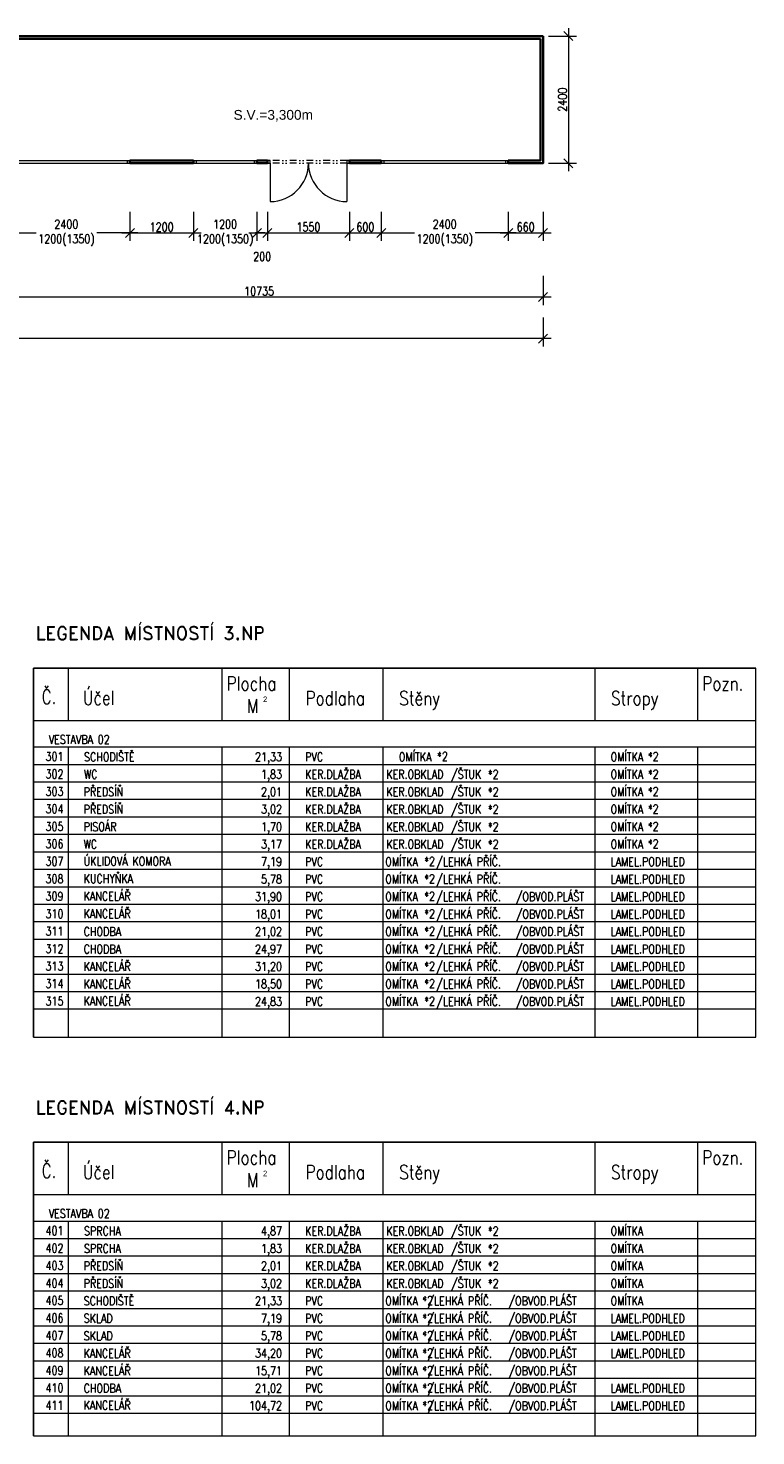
# Model space of a CAD drawing. Header units: millimetres. Extents: x -485339 to 286898, y -1189934 to 1602269.
# Tile 188 of 230: x 35078 to 48831, y -704807 to -678221. Entities that reach past the tile are written whole.
import ezdxf
from ezdxf.enums import TextEntityAlignment as Align

# ---------------------------------------------------------------- set-up
doc = ezdxf.new("R2010")
doc.units = ezdxf.units.MM
doc.header["$LTSCALE"] = 10
doc.linetypes.add('DĚLICÍ2', pattern=[15.875, 6.35, -3.175, 0, -3.175, 0, -3.175])
doc.layers.get('Defpoints').update_dxf_attribs({"lineweight": 0})
for name, color, linetype, lineweight, true_color in [('BOUR_DVEŘE', 7, 'Continuous', 18, 0x4ccd32), ('BOUR_OKNA', 7, 'Continuous', 18, 0x4ccd32), ('BOUR_ČÁRY_OBRYS', 7, 'Continuous', 35, 0x4ccd32), ('BOURÁNÍ_POPIS', 7, 'Continuous', 18, 0x4ccd32)]:
    doc.layers.add(name, color=color, linetype=linetype, lineweight=lineweight, true_color=true_color)
for name, color, linetype, lineweight in [('St__otvory_dveře', 40, 'Continuous', 18), ('St_otvory_okna', 40, 'Continuous', 18), ('St_popis', 250, 'Continuous', 18)]:
    doc.layers.add(name, color=color, linetype=linetype, lineweight=lineweight)
doc.styles.add('A_slabé', font='txt')
doc.styles.add('Andy', font='arial.ttf')
doc.styles.add('ROMANS', font='romans.shx', dxfattribs={"width": 0.8})
doc.styles.get("Standard").update_dxf_attribs({"font": 'simplex.shx', "width": 0.8})
doc.dimstyles.new('stavebníM100', dxfattribs={"dimtxt": 165, "dimasz": 170, "dimexe": 150, "dimexo": 100, "dimgap": 30, "dimtad": 1, "dimdec": 0, "dimtxsty": 'Standard', "dimblk": 'OBLIQUE', "dimcen": -2.5, "dimdle": 150, "dimclrd": 256, "dimclre": 256, "dimclrt": 256, "dimadec": 4, "dimazin": 0, "dimtfac": 1, "dimtdec": 0, "dimtmove": 2, "dimatfit": 3, "dimldrblk": 'OBLIQUE', "dimfxl": 400, "dimfxlon": 1, "dimlwd": -1, "dimlwe": -1, "dimarcsym": 0})

# ---------------------------------------------------------------- blocks, each defined once
blk = doc.blocks.new('_OBLIQUE')
at = {"color": 0, "linetype": 'ByBlock'}
blk.add_line((-0.5, -0.5), (0.5, 0.5), dxfattribs=at)
blk = doc.blocks.new('*D5464')
at = {"layer": 'BOURÁNÍ_POPIS'}
for p, q in [((34601, -681689), (34601, -682239)), ((37001, -681689), (37001, -682239)), ((34451, -682089), (35227, -682089)), ((37151, -682089), (36375, -682089))]:
    blk.add_line(p, q, dxfattribs=at)
at = {"layer": 'Defpoints', "color": 0}
for p in [(34601, -679991), (37001, -679991), (37001, -682089)]:
    blk.add_point(p, dxfattribs=at)
at = {"layer": 'BOURÁNÍ_POPIS', "linetype": 'ByBlock', "xscale": 170, "yscale": 170, "zscale": 170, "rotation": 180}
blk.add_blockref('_OBLIQUE', (34601, -682089), dxfattribs=at)
at = {"layer": 'BOURÁNÍ_POPIS', "linetype": 'ByBlock', "xscale": 170, "yscale": 170, "zscale": 170}
blk.add_blockref('_OBLIQUE', (37001, -682089), dxfattribs=at)
at = {"layer": 'BOURÁNÍ_POPIS', "insert": (35801, -682089), "char_height": 165, "attachment_point": 5}
blk.add_mtext('2400\\P1200(1350)', dxfattribs=at)
blk = doc.blocks.new('*D5465')
at = {"layer": 'BOURÁNÍ_POPIS'}
for p, q in [((37001, -681689), (37001, -682239)), ((38201, -681689), (38201, -682239)), ((36851, -682089), (38351, -682089))]:
    blk.add_line(p, q, dxfattribs=at)
at = {"layer": 'Defpoints', "color": 0}
for p in [(37001, -679991), (38201, -679991), (38201, -682089)]:
    blk.add_point(p, dxfattribs=at)
at = {"layer": 'BOURÁNÍ_POPIS', "linetype": 'ByBlock', "xscale": 170, "yscale": 170, "zscale": 170, "rotation": 180}
blk.add_blockref('_OBLIQUE', (37001, -682089), dxfattribs=at)
at = {"layer": 'BOURÁNÍ_POPIS', "linetype": 'ByBlock', "xscale": 170, "yscale": 170, "zscale": 170}
blk.add_blockref('_OBLIQUE', (38201, -682089), dxfattribs=at)
at = {"layer": 'BOURÁNÍ_POPIS', "insert": (37601, -681976), "char_height": 165, "attachment_point": 5}
blk.add_mtext('1200', dxfattribs=at)
blk = doc.blocks.new('*D5466')
at = {"layer": 'BOURÁNÍ_POPIS'}
for p, q in [((38201, -681689), (38201, -682239)), ((39401, -681689), (39401, -682239)), ((38051, -682089), (38227, -682089)), ((39551, -682089), (39375, -682089))]:
    blk.add_line(p, q, dxfattribs=at)
at = {"layer": 'Defpoints', "color": 0}
for p in [(38201, -679991), (39401, -679991), (39401, -682089)]:
    blk.add_point(p, dxfattribs=at)
at = {"layer": 'BOURÁNÍ_POPIS', "linetype": 'ByBlock', "xscale": 170, "yscale": 170, "zscale": 170, "rotation": 180}
blk.add_blockref('_OBLIQUE', (38201, -682089), dxfattribs=at)
at = {"layer": 'BOURÁNÍ_POPIS', "linetype": 'ByBlock', "xscale": 170, "yscale": 170, "zscale": 170}
blk.add_blockref('_OBLIQUE', (39401, -682089), dxfattribs=at)
at = {"layer": 'BOURÁNÍ_POPIS', "insert": (38801, -682089), "char_height": 165, "attachment_point": 5}
blk.add_mtext('1200\\P1200(1350)', dxfattribs=at)
blk = doc.blocks.new('*D5467')
at = {"layer": 'BOURÁNÍ_POPIS'}
for p, q in [((39401, -681689), (39401, -682239)), ((39601, -681689), (39601, -682239)), ((39251, -682089), (39751, -682089))]:
    blk.add_line(p, q, dxfattribs=at)
at = {"layer": 'Defpoints', "color": 0}
for p in [(39401, -679991), (39601, -679991), (39601, -682089)]:
    blk.add_point(p, dxfattribs=at)
at = {"layer": 'BOURÁNÍ_POPIS', "linetype": 'ByBlock', "xscale": 170, "yscale": 170, "zscale": 170, "rotation": 180}
blk.add_blockref('_OBLIQUE', (39401, -682089), dxfattribs=at)
at = {"layer": 'BOURÁNÍ_POPIS', "linetype": 'ByBlock', "xscale": 170, "yscale": 170, "zscale": 170}
blk.add_blockref('_OBLIQUE', (39601, -682089), dxfattribs=at)
at = {"layer": 'BOURÁNÍ_POPIS', "insert": (39501, -682531), "char_height": 165, "attachment_point": 5}
blk.add_mtext('200', dxfattribs=at)
blk = doc.blocks.new('*D5468')
at = {"layer": 'BOURÁNÍ_POPIS'}
for p, q in [((39601, -681689), (39601, -682239)), ((41151, -681689), (41151, -682239)), ((39451, -682089), (41301, -682089))]:
    blk.add_line(p, q, dxfattribs=at)
at = {"layer": 'Defpoints', "color": 0}
for p in [(39601, -679991), (41151, -679991), (41151, -682089)]:
    blk.add_point(p, dxfattribs=at)
at = {"layer": 'BOURÁNÍ_POPIS', "linetype": 'ByBlock', "xscale": 170, "yscale": 170, "zscale": 170, "rotation": 180}
blk.add_blockref('_OBLIQUE', (39601, -682089), dxfattribs=at)
at = {"layer": 'BOURÁNÍ_POPIS', "linetype": 'ByBlock', "xscale": 170, "yscale": 170, "zscale": 170}
blk.add_blockref('_OBLIQUE', (41151, -682089), dxfattribs=at)
at = {"layer": 'BOURÁNÍ_POPIS', "insert": (40376, -681976), "char_height": 165, "attachment_point": 5}
blk.add_mtext('1550', dxfattribs=at)
blk = doc.blocks.new('*D5469')
at = {"layer": 'BOURÁNÍ_POPIS'}
for p, q in [((41151, -681689), (41151, -682239)), ((41751, -681689), (41751, -682239)), ((41001, -682089), (41901, -682089))]:
    blk.add_line(p, q, dxfattribs=at)
at = {"layer": 'Defpoints', "color": 0}
for p in [(41151, -679991), (41751, -679991), (41751, -682089)]:
    blk.add_point(p, dxfattribs=at)
at = {"layer": 'BOURÁNÍ_POPIS', "linetype": 'ByBlock', "xscale": 170, "yscale": 170, "zscale": 170, "rotation": 180}
blk.add_blockref('_OBLIQUE', (41151, -682089), dxfattribs=at)
at = {"layer": 'BOURÁNÍ_POPIS', "linetype": 'ByBlock', "xscale": 170, "yscale": 170, "zscale": 170}
blk.add_blockref('_OBLIQUE', (41751, -682089), dxfattribs=at)
at = {"layer": 'BOURÁNÍ_POPIS', "insert": (41451, -681976), "char_height": 165, "attachment_point": 5}
blk.add_mtext('600', dxfattribs=at)
blk = doc.blocks.new('*D5470')
at = {"layer": 'BOURÁNÍ_POPIS'}
for p, q in [((41751, -681689), (41751, -682239)), ((44151, -681689), (44151, -682239)), ((41601, -682089), (42377, -682089)), ((44301, -682089), (43525, -682089))]:
    blk.add_line(p, q, dxfattribs=at)
at = {"layer": 'Defpoints', "color": 0}
for p in [(41751, -679991), (44151, -679991), (44151, -682089)]:
    blk.add_point(p, dxfattribs=at)
at = {"layer": 'BOURÁNÍ_POPIS', "linetype": 'ByBlock', "xscale": 170, "yscale": 170, "zscale": 170, "rotation": 180}
blk.add_blockref('_OBLIQUE', (41751, -682089), dxfattribs=at)
at = {"layer": 'BOURÁNÍ_POPIS', "linetype": 'ByBlock', "xscale": 170, "yscale": 170, "zscale": 170}
blk.add_blockref('_OBLIQUE', (44151, -682089), dxfattribs=at)
at = {"layer": 'BOURÁNÍ_POPIS', "insert": (42951, -682089), "char_height": 165, "attachment_point": 5}
blk.add_mtext('2400\\P1200(1350)', dxfattribs=at)
blk = doc.blocks.new('*D5471')
at = {"layer": 'BOURÁNÍ_POPIS'}
for p, q in [((44151, -681689), (44151, -682239)), ((44811, -681689), (44811, -682239)), ((44001, -682089), (44961, -682089))]:
    blk.add_line(p, q, dxfattribs=at)
at = {"layer": 'Defpoints', "color": 0}
for p in [(44151, -679991), (44811, -680016), (44811, -682089)]:
    blk.add_point(p, dxfattribs=at)
at = {"layer": 'BOURÁNÍ_POPIS', "linetype": 'ByBlock', "xscale": 170, "yscale": 170, "zscale": 170, "rotation": 180}
blk.add_blockref('_OBLIQUE', (44151, -682089), dxfattribs=at)
at = {"layer": 'BOURÁNÍ_POPIS', "linetype": 'ByBlock', "xscale": 170, "yscale": 170, "zscale": 170}
blk.add_blockref('_OBLIQUE', (44811, -682089), dxfattribs=at)
at = {"layer": 'BOURÁNÍ_POPIS', "insert": (44481, -681976), "char_height": 165, "attachment_point": 5}
blk.add_mtext('660', dxfattribs=at)
blk = doc.blocks.new('*D5472')
at = {"layer": 'BOURÁNÍ_POPIS'}
for p, q in [((34076, -682900), (34076, -683450)), ((44811, -682900), (44811, -683450)), ((44961, -683300), (33926, -683300))]:
    blk.add_line(p, q, dxfattribs=at)
at = {"layer": 'Defpoints', "color": 0}
for p in [(34076, -679966), (44811, -680016), (34076, -683300)]:
    blk.add_point(p, dxfattribs=at)
at = {"layer": 'BOURÁNÍ_POPIS', "linetype": 'ByBlock', "xscale": 170, "yscale": 170, "zscale": 170, "rotation": 180}
blk.add_blockref('_OBLIQUE', (34076, -683300), dxfattribs=at)
at = {"layer": 'BOURÁNÍ_POPIS', "linetype": 'ByBlock', "xscale": 170, "yscale": 170, "zscale": 170}
blk.add_blockref('_OBLIQUE', (44811, -683300), dxfattribs=at)
at = {"layer": 'BOURÁNÍ_POPIS', "insert": (39444, -683188), "char_height": 165, "attachment_point": 5}
blk.add_mtext('10735', dxfattribs=at)
blk = doc.blocks.new('*D5477')
at = {"layer": 'BOURÁNÍ_POPIS'}
for p, q in [((18681, -683683), (18681, -684233)), ((44811, -683683), (44811, -684233)), ((44961, -684083), (18531, -684083))]:
    blk.add_line(p, q, dxfattribs=at)
at = {"layer": 'Defpoints', "color": 0}
for p in [(18681, -680016), (44811, -680016), (18681, -684083)]:
    blk.add_point(p, dxfattribs=at)
at = {"layer": 'BOURÁNÍ_POPIS', "linetype": 'ByBlock', "xscale": 170, "yscale": 170, "zscale": 170, "rotation": 180}
blk.add_blockref('_OBLIQUE', (18681, -684083), dxfattribs=at)
at = {"layer": 'BOURÁNÍ_POPIS', "linetype": 'ByBlock', "xscale": 170, "yscale": 170, "zscale": 170}
blk.add_blockref('_OBLIQUE', (44811, -684083), dxfattribs=at)
at = {"layer": 'BOURÁNÍ_POPIS', "insert": (31746, -683970), "char_height": 165, "attachment_point": 5}
blk.add_mtext('26130', dxfattribs=at)
blk = doc.blocks.new('*D5478')
at = {"layer": 'BOURÁNÍ_POPIS'}
for p, q in [((45290, -678221), (45290, -680921)), ((44911, -678371), (45440, -678371)), ((44911, -680771), (45440, -680771))]:
    blk.add_line(p, q, dxfattribs=at)
at = {"layer": 'Defpoints', "color": 0}
for p in [(44811, -678371), (44811, -680771), (45290, -680771)]:
    blk.add_point(p, dxfattribs=at)
at = {"layer": 'BOURÁNÍ_POPIS', "linetype": 'ByBlock', "xscale": 170, "yscale": 170, "zscale": 170}
for p, rotation in [((45290, -678371), 90), ((45290, -680771), 270)]:
    blk.add_blockref('_OBLIQUE', p, dxfattribs=dict(at, rotation=rotation))
at = {"layer": 'BOURÁNÍ_POPIS', "insert": (45177, -679571), "char_height": 165, "attachment_point": 5, "rotation": 90}
blk.add_mtext('2400', dxfattribs=at)
blk = doc.blocks.new('G$C526E4547')
at = {"layer": 'St_otvory_okna', "color": 0, "ltscale": 2}
for points in [[(0, 0), (2400, 0)], [(50, 0), (50, -50)], [(2350, 0), (2350, -50)], [(0, -50), (2400, -50)]]:
    blk.add_lwpolyline(points, dxfattribs=at)
blk = doc.blocks.new('G$CB83B120F')
at = {"layer": 'St__otvory_dveře', "color": 0, "ltscale": 2}
for points in [[(0, 0), (50, 0), (50, 50), (0, 50)], [(1500, 0), (1550, 0), (1550, 50), (1500, 50)]]:
    blk.add_lwpolyline(points, close=True, dxfattribs=at)
at = {"layer": 'St__otvory_dveře', "color": 0, "linetype": 'DĚLICÍ2', "ltscale": 2}
for points in [[(1500, 50), (50, 50)], [(1500, 0), (50, 0)]]:
    blk.add_lwpolyline(points, dxfattribs=at)
at = {"layer": 'St__otvory_dveře', "color": 0, "ltscale": 2}
for points in [[(50, 0), (50, -725)], [(1500, 0), (1500, -725)]]:
    blk.add_lwpolyline(points, dxfattribs=at)
for centre, start, end in [((50, 0), 270, 0), ((1500, 0), 180, 270)]:
    blk.add_arc(centre, 725, start, end, dxfattribs=at)
blk = doc.blocks.new('G$C184F8D83')
at = {"layer": 'St_otvory_okna', "color": 0, "ltscale": 2}
for points in [[(0, 0), (1200, 0)], [(50, 0), (50, -50)], [(1150, 0), (1150, -50)], [(0, -50), (1200, -50)]]:
    blk.add_lwpolyline(points, dxfattribs=at)

msp = doc.modelspace()

# ---------------------------------------------------------------- linework, layer by layer
at = {"layer": 'BOUR_ČÁRY_OBRYS', "ltscale": 2}
for points in [[(18681.1, -678370.6), (44811.1, -678370.6)], [(34076.1, -678420.6), (44761.1, -678420.6)], [(44811.1, -678370.6), (44811.1, -680770.6), (44151.1, -680770.6), (44151.1, -680720.6), (44761.1, -680720.6), (44761.1, -678420.6)], [(37001.1, -680720.6), (37001.1, -680770.6)], [(37001.1, -680720.6), (38201.1, -680720.6)], [(37001.1, -680770.6), (38201.1, -680770.6)], [(38201.1, -680720.6), (38201.1, -680770.6)], [(39401.1, -680720.6), (39401.1, -680770.6)], [(39601.1, -680720.6), (39401.1, -680720.6)], [(39401.1, -680770.6), (39601.1, -680770.6)], [(39601.1, -680720.6), (39601.1, -680770.6)], [(41151.1, -680720.6), (41151.1, -680770.6)], [(41151.1, -680720.6), (41751.1, -680720.6)], [(41751.1, -680770.6), (41151.1, -680770.6)], [(41751.1, -680720.6), (41751.1, -680770.6)], [(44151.1, -680720.6), (44151.1, -680770.6)]]:
    msp.add_lwpolyline(points, dxfattribs=at)
at = {"layer": 'St_popis', "lineweight": 25}
for p, q in [((35180.4, -690305.5), (48831.3, -690305.5)), ((35180.4, -690305.5), (35180.4, -697277.6)), ((35180.4, -699260.1), (48831.3, -699260.1)), ((35180.4, -699260.1), (35180.4, -704807.3))]:
    msp.add_line(p, q, dxfattribs=at)
at = {"layer": 'St_popis'}
for p, q in [((35840.4, -691295.4), (35840.4, -690305.5)), ((38744.4, -691295.4), (38744.4, -690305.5)), ((40020.7, -691295.4), (40020.7, -690305.5)), ((41790.6, -691295.4), (41790.6, -690305.5)), ((45792, -691295.4), (45792, -690305.5)), ((47734.2, -691295.4), (47734.2, -690305.5)), ((48831.3, -691295.4), (48831.3, -690305.5)), ((35180.4, -691295.4), (48831.3, -691295.4)), ((48736.3, -691295.4), (48736.8, -691295.4)), ((48831.3, -697277.6), (48831.3, -691295.4)), ((35180.4, -691795.4), (48831.3, -691795.4)), ((35840.4, -697277.6), (35840.4, -691795.4)), ((38744.4, -697277.6), (38744.4, -691795.4)), ((40020.7, -697277.6), (40020.7, -691795.4)), ((45792, -697277.6), (45792, -691795.4)), ((47734.2, -697277.6), (47734.2, -691795.4)), ((35180.4, -692125.4), (48831.3, -692125.4)), ((35180.4, -692455.4), (47734.2, -692455.4)), ((35180.4, -692455.4), (48831.3, -692455.4)), ((35180.4, -692785.4), (48831.3, -692785.4)), ((35180.4, -693115.4), (48831.3, -693115.4)), ((35180.4, -693445.4), (48831.3, -693445.4)), ((35180.4, -693775.4), (48831.3, -693775.4)), ((35180.4, -697277.6), (48831.3, -697277.6)), ((35840.4, -700250.1), (35840.4, -699260.1)), ((38744.4, -700250.1), (38744.4, -699260.1)), ((40020.7, -700250.1), (40020.7, -699260.1)), ((41790.6, -700250.1), (41790.6, -699260.1)), ((45792, -700250.1), (45792, -699260.1)), ((47734.2, -700250.1), (47734.2, -699260.1)), ((48831.3, -700250.1), (48831.3, -699260.1)), ((35180.4, -700250.1), (48831.3, -700250.1)), ((48736.3, -700250.1), (48736.8, -700250.1)), ((48831.3, -704807.3), (48831.3, -700250.1)), ((35840.4, -704807.3), (35840.4, -700750.1)), ((38744.4, -704807.3), (38744.4, -700750.1)), ((47734.2, -704807.3), (47734.2, -700750.1)), ((35180.4, -701740), (48831.3, -701740)), ((35180.4, -702070), (48831.3, -702070)), ((35180.4, -704807.3), (48831.3, -704807.3))]:
    msp.add_line(p, q, dxfattribs=at)
at = {"layer": 'St_popis', "lineweight": 15}
for p, q in [((41790.6, -697277.6), (41790.6, -691795.4)), ((35180.4, -694105.4), (48831.3, -694105.4)), ((35180.4, -694435.3), (48831.3, -694435.3)), ((35180.4, -694765.3), (48831.3, -694765.3)), ((35180.4, -695095.3), (48831.3, -695095.3)), ((35180.4, -695425.3), (48831.3, -695425.3)), ((35180.4, -695755.3), (48831.3, -695755.3)), ((35180.4, -696085.3), (48831.3, -696085.3)), ((35180.4, -696415.3), (48831.3, -696415.3)), ((35180.4, -696745.2), (48831.3, -696745.2)), ((35180.4, -700750.1), (48831.3, -700750.1)), ((40020.7, -704807.3), (40020.7, -700750.1)), ((41790.6, -704807.3), (41790.6, -700750.1)), ((45792, -704807.3), (45792, -700750.1)), ((35180.4, -701080.1), (48831.3, -701080.1)), ((35180.4, -701410.1), (47734.2, -701410.1)), ((35180.4, -701410.1), (48831.3, -701410.1)), ((35180.4, -702400), (48831.3, -702400)), ((35180.4, -702730), (48831.3, -702730)), ((35180.4, -703060), (48831.3, -703060)), ((35180.4, -703390), (48831.3, -703390)), ((35180.4, -703720), (48831.3, -703720)), ((35180.4, -704049.9), (48831.3, -704049.9)), ((35180.4, -704379.9), (48831.3, -704379.9))]:
    msp.add_line(p, q, dxfattribs=at)

# ---------------------------------------------------------------- block references
at = {"layer": 'BOUR_DVEŘE', "ltscale": 2}
msp.add_blockref('G$CB83B120F', (39601.1, -680770.6), dxfattribs=at)
at = {"layer": 'BOUR_OKNA', "ltscale": 2}
for name, p in [('G$C526E4547', (34601.1, -680720.6)), ('G$C184F8D83', (38201.1, -680720.6)), ('G$C526E4547', (41751.1, -680720.6))]:
    msp.add_blockref(name, p, dxfattribs=at)

# ---------------------------------------------------------------- texts
at = {"layer": 'BOURÁNÍ_POPIS', "ltscale": 2, "style": 'Andy'}
msp.add_text('S.V.=3,300m', height=185, dxfattribs=at).set_placement((38960.1, -679950.4))
at = {"layer": 'BOURÁNÍ_POPIS', "lineweight": 15, "style": 'ROMANS', "width": 0.8}
for s, height, p in [('*2', 165, (42806.8, -692055.8)), ('*2', 165, (46792.2, -692060.5)), ('KER.DLAŽBA', 165, (40314.2, -692396.4)), ('KER.OBKLAD', 165, (41846.9, -692396.4)), ('*2', 165, (43766.7, -692396.4)), ('*2', 165, (46792.2, -692390.5)), ('KER.DLAŽBA', 165, (40314.2, -692726.3)), ('KER.OBKLAD', 165, (41846.9, -692726.3)), ('*2', 165, (43766.7, -692726.3)), ('*2', 165, (46792.2, -692720.5)), ('KER.DLAŽBA', 165, (40314.2, -693056.3)), ('KER.OBKLAD', 165, (41846.9, -693056.3)), ('*2', 165, (43766.7, -693056.3)), ('*2', 165, (46792.2, -693050.5)), ('KER.DLAŽBA', 165, (40314.2, -693386.3)), ('KER.OBKLAD', 165, (41846.9, -693386.3)), ('*2', 165, (43766.7, -693386.3)), ('*2', 165, (46792.2, -693380.4)), ('KER.DLAŽBA', 165, (40314.2, -693716.3)), ('KER.OBKLAD', 165, (41846.9, -693716.3)), ('*2', 165, (43766.7, -693716.3)), ('*2', 165, (46792.2, -693710.4)), ('PVC', 165, (40314.2, -694046.3)), ('*2', 165, (42563.6, -694038.8)), ('PVC', 165, (40314.2, -694376.3)), ('*2', 165, (42563.6, -694368.8)), ('PVC', 165, (40314.2, -694706.3)), ('*2', 165, (42563.6, -694698.8)), ('/OBVOD.PLÁŠT', 164.997, (44294, -694706.3)), ('PVC', 165, (40314.2, -695036.3)), ('*2', 165, (42563.6, -695028.7)), ('/OBVOD.PLÁŠT', 164.997, (44294, -695036.3)), ('PVC', 165, (40314.2, -695366.2)), ('*2', 165, (42563.6, -695358.7)), ('/OBVOD.PLÁŠT', 164.997, (44294, -695366.2)), ('/OBVOD.PLÁŠT', 164.997, (44294, -695698.4)), ('PVC', 165, (40314.2, -695696.2)), ('*2', 165, (42563.6, -695690.9)), ('PVC', 165, (40314.2, -696026.2)), ('*2', 165, (42563.6, -696018.7)), ('/OBVOD.PLÁŠT', 164.997, (44294, -696026.2)), ('PVC', 165, (40314.2, -696356.2)), ('*2', 165, (42563.6, -696348.7)), ('/OBVOD.PLÁŠT', 164.997, (44294, -696356.2)), ('PVC', 165, (40314.2, -696686.2)), ('*2', 165, (42563.6, -696678.7)), ('/OBVOD.PLÁŠT', 164.997, (44294, -696686.2)), ('KER.DLAŽBA', 165, (40314.2, -701021)), ('KER.OBKLAD', 165, (41846.9, -701021)), ('*2', 165, (43766.7, -701021)), ('KER.DLAŽBA', 165, (40314.2, -701351)), ('KER.OBKLAD', 165, (41846.9, -701351)), ('*2', 165, (43766.7, -701351)), ('KER.DLAŽBA', 165, (40314.2, -701681)), ('KER.OBKLAD', 165, (41846.9, -701681)), ('*2', 165, (43766.7, -701681)), ('KER.DLAŽBA', 165, (40314.2, -702011)), ('KER.OBKLAD', 165, (41846.9, -702011)), ('*2', 165, (43766.7, -702011)), ('/OBVOD.PLÁŠT', 164.997, (44155.9, -702341)), ('PVC', 165, (40314.2, -702341)), ('*2', 165, (42528.8, -702335.4)), ('PVC', 165, (40314.2, -702670.9)), ('*2', 165, (42528.8, -702665.4)), ('/OBVOD.PLÁŠT', 164.997, (44155.9, -702670.9)), ('PVC', 165, (40314.2, -703000.9)), ('*2', 165, (42528.8, -702995.4)), ('/OBVOD.PLÁŠT', 164.997, (44155.9, -703000.9)), ('PVC', 165, (40314.2, -703330.9)), ('*2', 165, (42528.8, -703325.4)), ('/OBVOD.PLÁŠT', 164.997, (44155.9, -703330.9)), ('*2', 165, (42528.8, -703655.4)), ('/OBVOD.PLÁŠT', 164.997, (44155.9, -703660.9)), ('PVC', 165, (40314.2, -703660.9)), ('PVC', 165, (40314.2, -703990.9)), ('*2', 165, (42528.8, -703985.4)), ('/OBVOD.PLÁŠT', 164.997, (44155.9, -703990.9)), ('PVC', 165, (40314.2, -704320.9)), ('*2', 165, (42528.8, -704315.3)), ('/OBVOD.PLÁŠT', 164.997, (44155.9, -704320.9))]:
    msp.add_text(s, height=height, rotation=0.00269, dxfattribs=at).set_placement(p)
at = {"layer": 'St_popis', "style": 'ROMANS', "width": 0.8}
for s, p in [('Plocha', (38829.7, -690729.2)), ('Č.', (35332.2, -690980.7)), ('Účel', (36113.6, -691001.7)), ('Podlaha', (40321.2, -691007.5)), ('Stěny', (42091.1, -691007.5)), ('Pozn.', (47819.5, -690729.2)), ('M', (39214.5, -691154.8)), ('Stropy', (46092.6, -691007.5)), ('Plocha', (38829.7, -699683.9)), ('Pozn.', (47819.5, -699683.9)), ('Č.', (35332.2, -699935.3)), ('Účel', (36113.6, -699956.3)), ('Podlaha', (40321.2, -699962.1)), ('Stěny', (42091.1, -699962.1)), ('Stropy', (46092.6, -699962.1)), ('M', (39214.5, -700109.4))]:
    msp.add_text(s, height=264, dxfattribs=at).set_placement(p)
at = {"layer": 'St_popis', "style": 'A_slabé'}
for p in [(39518, -690949.1), (39518, -699903.8)]:
    msp.add_text('2', height=105.6, dxfattribs=at).set_placement(p)
at = {"layer": 'St_popis', "lineweight": 15, "style": 'ROMANS', "width": 0.8}
for s, height, p in [('VESTAVBA 02', 164.997, (35467, -691736.4)), ('SCHODIŠTĚ', 165, (36133.8, -692066.4)), ('PVC', 165, (40314.2, -692066.4)), ('OMÍTKA', 165, (42084, -692066.4)), ('OMÍTKA', 165, (46085.5, -692066.4)), ('WC', 165, (36133.8, -692396.4)), ('/ŠTUK', 165, (43070.7, -692396.4)), ('OMÍTKA', 165, (46085.5, -692396.4)), ('PŘEDSÍŇ', 165, (36127, -692726.3)), ('/ŠTUK', 165, (43070.7, -692726.3)), ('OMÍTKA', 165, (46085.5, -692726.3)), ('PŘEDSÍŇ', 165, (36127, -693056.3)), ('OMÍTKA', 165, (46085.5, -693056.3)), ('/ŠTUK', 165, (43070.7, -693056.3)), ('PISOÁR', 165, (36127, -693386.3)), ('/ŠTUK', 165, (43070.7, -693386.3)), ('OMÍTKA', 165, (46085.5, -693386.3)), ('WC', 165, (36127, -693716.3)), ('/ŠTUK', 165, (43070.7, -693716.3)), ('OMÍTKA', 165, (46085.5, -693716.3)), ('ÚKLIDOVÁ KOMORA', 164.997, (36127, -694037.1)), ('OMÍTKA   /LEHKÁ PŘÍČ.', 164.997, (41827, -694046.3)), ('LAMEL.PODHLED', 164.997, (46085.5, -694046.3)), ('KUCHYŇKA', 165, (36127, -694367)), ('OMÍTKA   /LEHKÁ PŘÍČ.', 164.997, (41827, -694376.3)), ('LAMEL.PODHLED', 164.997, (46085.5, -694376.3)), ('KANCELÁŘ', 165, (36127, -694697)), ('OMÍTKA   /LEHKÁ PŘÍČ.', 164.997, (41827, -694706.3)), ('LAMEL.PODHLED', 164.997, (46085.5, -694706.3)), ('KANCELÁŘ', 165, (36127, -695027)), ('OMÍTKA   /LEHKÁ PŘÍČ.', 164.997, (41827, -695036.3)), ('LAMEL.PODHLED', 164.997, (46085.5, -695036.3)), ('CHODBA', 165, (36127, -695366.2)), ('OMÍTKA   /LEHKÁ PŘÍČ.', 164.997, (41827, -695366.2)), ('LAMEL.PODHLED', 164.997, (46085.5, -695366.2)), ('OMÍTKA   /LEHKÁ PŘÍČ.', 164.997, (41827, -695698.4)), ('CHODBA', 165, (36127, -695696.2)), ('LAMEL.PODHLED', 164.997, (46085.5, -695696.2)), ('KANCELÁŘ', 165, (36127, -696026.2)), ('OMÍTKA   /LEHKÁ PŘÍČ.', 164.997, (41827, -696026.2)), ('LAMEL.PODHLED', 164.997, (46085.5, -696026.2)), ('KANCELÁŘ', 165, (36127, -696356.2)), ('OMÍTKA   /LEHKÁ PŘÍČ.', 164.997, (41827, -696356.2)), ('LAMEL.PODHLED', 164.997, (46085.5, -696356.2)), ('KANCELÁŘ', 165, (36127, -696677)), ('OMÍTKA   /LEHKÁ PŘÍČ.', 164.997, (41827, -696686.2)), ('LAMEL.PODHLED', 164.997, (46085.5, -696686.2)), ('VESTAVBA 02', 164.997, (35467, -700691)), ('/ŠTUK', 165, (43070.7, -701021)), ('OMÍTKA', 165, (46085.5, -701021)), ('SPRCHA', 165, (36133.8, -701021)), ('SPRCHA', 165, (36133.8, -701351)), ('/ŠTUK', 165, (43070.7, -701351)), ('OMÍTKA', 165, (46085.5, -701351)), ('PŘEDSÍŇ', 165, (36127, -701681)), ('/ŠTUK', 165, (43070.7, -701681)), ('OMÍTKA', 165, (46085.5, -701681)), ('PŘEDSÍŇ', 165, (36127, -702011)), ('/ŠTUK', 165, (43070.7, -702011)), ('OMÍTKA', 165, (46085.5, -702011)), ('SCHODIŠTĚ', 165, (36127, -702341)), ('OMÍTKA  /LEHKÁ PŘÍČ.', 164.997, (41827, -702341)), ('OMÍTKA', 165, (46085.5, -702341)), ('SKLAD', 165, (36127, -702670.9)), ('OMÍTKA  /LEHKÁ PŘÍČ.', 164.997, (41827, -702670.9)), ('LAMEL.PODHLED', 164.997, (46085.5, -702670.9)), ('SKLAD', 165, (36127, -703000.9)), ('OMÍTKA  /LEHKÁ PŘÍČ.', 164.997, (41827, -703000.9)), ('LAMEL.PODHLED', 164.997, (46085.5, -703000.9)), ('KANCELÁŘ', 165, (36127, -703330.9)), ('OMÍTKA  /LEHKÁ PŘÍČ.', 164.997, (41827, -703330.9)), ('LAMEL.PODHLED', 164.997, (46085.5, -703330.9)), ('KANCELÁŘ', 165, (36127, -703660.9)), ('OMÍTKA  /LEHKÁ PŘÍČ.', 164.997, (41827, -703660.9)), ('CHODBA', 165, (36127, -703990.9)), ('OMÍTKA  /LEHKÁ PŘÍČ.', 164.997, (41827, -703990.9)), ('LAMEL.PODHLED', 164.997, (46085.5, -703990.9)), ('KANCELÁŘ', 165, (36127, -704311.6)), ('OMÍTKA  /LEHKÁ PŘÍČ.', 164.997, (41827, -704320.9)), ('LAMEL.PODHLED', 164.997, (46085.5, -704320.9))]:
    msp.add_text(s, height=height, rotation=0.00269, dxfattribs=at).set_placement(p)
for s, p in [('301', (35746.5, -692059.4)), ('21,33', (39876.4, -692065.9)), ('302', (35746.5, -692389.4)), ('1,83', (39876.4, -692395.9)), ('303', (35746.5, -692719.4)), ('2,01', (39876.4, -692725.9)), ('304', (35746.5, -693049.4)), ('3,02', (39876.4, -693055.9)), ('305', (35746.5, -693379.4)), ('1,70', (39876.4, -693385.9)), ('306', (35746.5, -693709.4)), ('3,17', (39876.4, -693715.9)), ('307', (35746.5, -694039.4)), ('7,19', (39876.4, -694045.9)), ('308', (35746.5, -694369.3)), ('5,78', (39876.4, -694375.9)), ('309', (35746.5, -694699.3)), ('31,90', (39876.4, -694705.8)), ('310', (35746.5, -695029.3)), ('18,01', (39876.4, -695035.8)), ('311', (35746.5, -695359.3)), ('21,02', (39876.4, -695365.8)), ('312', (35746.5, -695689.3)), ('24,97', (39876.4, -695695.8)), ('313', (35746.5, -696019.3)), ('31,20', (39876.4, -696025.8)), ('314', (35746.5, -696349.3)), ('18,50', (39876.4, -696355.8)), ('315', (35746.5, -696679.2)), ('24,83', (39876.4, -696685.8)), ('401', (35746.5, -701014.1)), ('4,87', (39876.4, -701020.6)), ('402', (35746.5, -701344.1)), ('1,83', (39876.4, -701350.6)), ('403', (35746.5, -701674)), ('2,01', (39876.4, -701680.6)), ('404', (35746.5, -702004)), ('3,02', (39876.4, -702010.5)), ('405', (35746.5, -702334)), ('21,33', (39876.4, -702340.5)), ('406', (35746.5, -702664)), ('7,19', (39876.4, -702670.5)), ('407', (35746.5, -702994)), ('5,78', (39876.4, -703000.5)), ('408', (35746.5, -703324)), ('34,20', (39876.4, -703330.5)), ('409', (35746.5, -703654)), ('15,71', (39876.4, -703660.5)), ('410', (35746.5, -703983.9)), ('21,02', (39876.4, -703990.5)), ('411', (35746.5, -704313.9)), ('104,72', (39876.4, -704320.4))]:
    msp.add_text(s, height=165, rotation=0.00269, dxfattribs=at).set_placement(p, align=Align.RIGHT)
at = {"layer": 'St_popis', "char_height": 250, "attachment_point": 1, "style": 'Andy'}
for s, insert in [('{\\Fromand|c0;LEGENDA MÍSTNOSTÍ 3.NP}', (35220.4, -689524.5)), ('{\\Fromand|c0;LEGENDA MÍSTNOSTÍ 4.NP}', (35220.4, -698479.1))]:
    msp.add_mtext(s, dxfattribs=dict(at, insert=insert))

# ---------------------------------------------------------------- dimensions: what is measured, and where the dimension line sits
at = {"layer": 'BOURÁNÍ_POPIS'}
dim = msp.add_linear_dim(base=(45289.6, -680770.6), p1=(44811.1, -678370.6), p2=(44811.1, -680770.6), angle=90, dimstyle='stavebníM100', dxfattribs=at)
dim.commit()
dim.dimension.update_dxf_attribs({"geometry": '*D5478', "text_midpoint": (45177.1, -679570.6)})
for base, p1, p2, picture, middle in [((18681.1, -684082.6), (44811.1, -680015.7), (18681.1, -680015.7), '*D5477', (31746.1, -683970.1)), ((34076.1, -683300.3), (44811.1, -680015.7), (34076.1, -679965.7), '*D5472', (39443.6, -683187.8)), ((38201.1, -682088.7), (37001.1, -679990.7), (38201.1, -679990.7), '*D5465', (37601.1, -681976.2)), ((39601.1, -682088.7), (39401.1, -679990.7), (39601.1, -679990.7), '*D5467', (39501.1, -682531.2)), ((41151.1, -682088.7), (39601.1, -679990.7), (41151.1, -679990.7), '*D5468', (40376.1, -681976.2)), ((41751.1, -682088.7), (41151.1, -679990.7), (41751.1, -679990.7), '*D5469', (41451.1, -681976.2)), ((44811.1, -682088.7), (44151.1, -679990.7), (44811.1, -680015.7), '*D5471', (44481.1, -681976.2))]:
    dim = msp.add_linear_dim(base=base, p1=p1, p2=p2, dimstyle='stavebníM100', dxfattribs=at)
    dim.commit()
    dim.dimension.update_dxf_attribs({"geometry": picture, "text_midpoint": middle})
for base, p1, p2, picture, middle in [((37001.1, -682088.7), (34601.1, -679990.7), (37001.1, -679990.7), '*D5464', (35801.1, -682088.7)), ((39401.1, -682088.7), (38201.1, -679990.7), (39401.1, -679990.7), '*D5466', (38801.1, -682088.7)), ((44151.1, -682088.7), (41751.1, -679990.7), (44151.1, -679990.7), '*D5470', (42951.1, -682088.7))]:
    dim = msp.add_linear_dim(base=base, p1=p1, p2=p2, text='<>\\P1200(1350)', dimstyle='stavebníM100', override={"dimtxsty": 'Standard'}, dxfattribs=at)
    dim.commit()
    dim.dimension.update_dxf_attribs({"geometry": picture, "text_midpoint": middle, "dimtype": 160})

doc.saveas('drawing.dxf')
